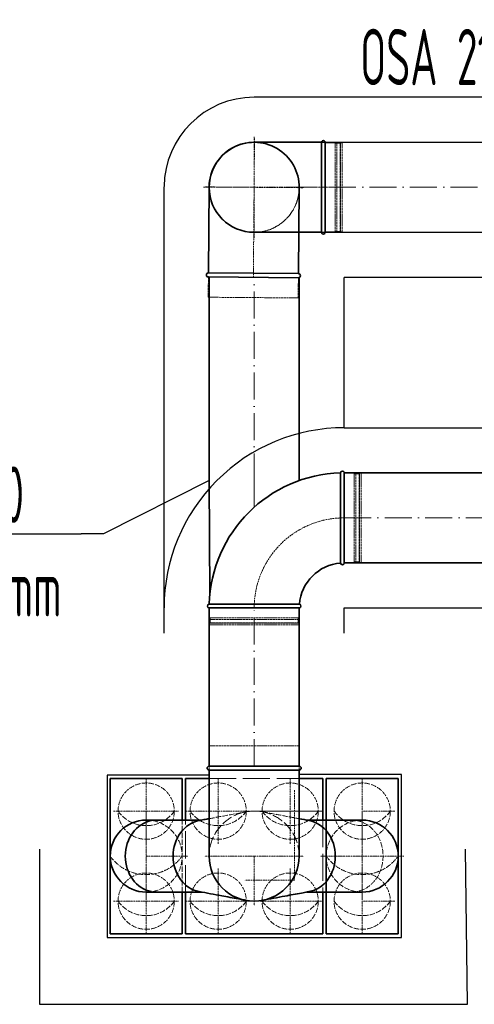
# Model space of a CAD drawing. Header units: millimetres. Extents: x 7400 to 85045, y 24168 to 123018.
# Tile 70 of 79: x 54594 to 55604, y 100081 to 102268. Entities that reach past the tile are written whole.
import ezdxf

# ---------------------------------------------------------------- set-up
doc = ezdxf.new("R2010")
doc.units = ezdxf.units.MM
for name, pattern in [('ACAD_ISO02W100', [15, 12, -3]), ('ACAD_ISO10W100', [18, 12, -3, 0, -3]), ('phl_thick', [0])]:
    doc.linetypes.add(name, pattern=pattern)
for name, color, linetype, lineweight in [('VZT_01 SUP (PŘÍVOD) - OBRYS', 5, 'Continuous', 35), ('VZT_02 SUP (PŘÍVOD) - OSA', 5, 'ACAD_ISO10W100', 5), ('VZT_04 SUP (PŘÍVOD) - SKRYTÉ', 5, 'ACAD_ISO02W100', 5), ('VZT_05 ETA (ODVOD) - OBRYS', 6, 'Continuous', 35), ('VZT_06 ETA (ODVOD) - OSA', 6, 'ACAD_ISO10W100', 5), ('VZT_08 ETA (ODVOD) - SKRYTÉ', 6, 'ACAD_ISO02W100', 5), ('VZT_0B ETA (ODVOD)', 6, 'Continuous', 35), ('VZT_60_KOTY - DIMENZE', 7, 'Continuous', 5)]:
    doc.layers.add(name, color=color, linetype=linetype, lineweight=lineweight)
doc.layers.add('VZT_03 SUP (PŘÍVOD) - NETISK', color=8, linetype='ACAD_ISO02W100', lineweight=5, plot=False)
doc.layers.add('VZT_07 ETA (ODVOD) - NETISK', color=8, linetype='ACAD_ISO02W100', lineweight=5, plot=False)
doc.layers.add('VZT_IZOLACE - TEPELNÁ', color=6, linetype='IZOLACE TEPELNA')
doc.styles.add('EVORA_125', font='isocp.shx', dxfattribs={"width": 0.6, "height": 125})
doc.styles.get("Standard").update_dxf_attribs({"font": 'arial.ttf'})
doc.linetypes.add('IZOLACE TEPELNA', pattern='A,12.7,-1.5,["T",Standard,S=2.54,R=0,X=0,Y=-1.27],-3', length=17.2)

msp = doc.modelspace()

# ---------------------------------------------------------------- linework, layer by layer
for p, q in [((55014.8, 100589.7), (54788.4, 100589.7)), ((54788.4, 100589.7), (54788.4, 100229.1)), ((55442.3, 100591), (55214.8, 100591)), ((55442.3, 100229.1), (55442.3, 100591)), ((54637.7, 100425.3), (54637.7, 100080.7)), ((55588.8, 100080.7), (55584.1, 100425.3)), ((55584.1, 100425.3), (55584.1, 100425.3)), ((54788.4, 100229.1), (55442.3, 100229.1)), ((54637.7, 100080.7), (55588.8, 100080.7))]:
    msp.add_line(p, q)
at = {"layer": 'VZT_01 SUP (PŘÍVOD) - OBRYS'}
for p, q in [((55306.8, 101161.3), (55306.8, 101261.4)), ((55314.8, 101061.4), (55314.8, 101261.4)), ((55114.8, 100969.4), (55014.8, 100969.4)), ((55014.8, 100961.4), (55214.8, 100961.4)), ((55214.8, 100609.9), (55014.8, 100609.9)), ((54954.8, 100582.4), (54794.8, 100582.4)), ((54794.8, 100582.4), (54794.8, 100237.4)), ((54954.8, 100490), (54954.8, 100582.4)), ((55014.8, 100600.9), (55014.8, 100409.9)), ((55214.8, 100600.9), (55014.8, 100600.9)), ((55014.8, 100600.9), (55014.8, 100409.9)), ((55214.8, 100600.9), (55014.8, 100600.9)), ((55214.8, 100600.9), (55214.8, 100409.9)), ((55214.8, 100600.9), (55214.8, 100409.9)), ((55274.8, 100509.9), (55274.8, 100582.4)), ((55274.8, 100582.4), (55434.8, 100582.4)), ((55434.8, 100582.4), (55434.8, 100509.9)), ((55274.8, 100309.9), (55274.8, 100509.9)), ((55434.8, 100509.9), (55434.8, 100309.9)), ((54998.2, 100490), (54874.8, 100490)), ((55354.8, 100490), (55231.3, 100490)), ((54998.2, 100330), (54874.8, 100330)), ((54954.8, 100237.4), (54954.8, 100330)), ((55354.8, 100330), (55231.3, 100330)), ((55274.8, 100237.4), (55274.8, 100309.9)), ((55434.8, 100309.9), (55434.8, 100237.4)), ((54794.8, 100237.4), (54954.8, 100237.4)), ((55434.8, 100237.4), (55274.8, 100237.4))]:
    msp.add_line(p, q, dxfattribs=at)
for points in [[(56755.8, 101261.4), (55314.8, 101261.4)], [(56755.8, 101061.4), (55314.8, 101061.4)], [(55014.6, 100961.4), (55014.6, 100609.9)], [(55214.6, 100961.4), (55214.6, 100609.9)]]:
    msp.add_lwpolyline(points, dxfattribs=at)
for centre, radius, start, end in [((55314.8, 100961.4), 300, 91.5281, 178.4719), ((55310.8, 101261.4), 4, 0, 180), ((55314.8, 100961.4), 100, 94.5812, 175.4188), ((55310.8, 101061.4), 4, 184.5812, 0), ((55014.8, 100965.4), 4, 90, 270), ((55214.8, 100965.4), 4, 270, 85.4188), ((55014.8, 100605.4), 4.5, 90, 270), ((55214.8, 100605.4), 4.5, 270, 90), ((54874.8, 100410), 80, 90, 270), ((55354.8, 100410), 80, 270, 90), ((55114.6, 100409.9), 100, 180, 0)]:
    msp.add_arc(centre, radius, start, end, dxfattribs=at)
for centre in [(54897.7, 100410), (55003.8, 100410)]:
    msp.add_ellipse(centre, major_axis=(0, 80), ratio=0.866025, start_param=0.159775, end_param=2.981818, dxfattribs=at)
at = {"layer": 'VZT_01 SUP (PŘÍVOD) - OBRYS', "extrusion": (-4.89496e-17, -2.6306e-16, -1)}
msp.add_ellipse((55225.8, 100410), major_axis=(0, 80), ratio=0.866025, start_param=0.159775, end_param=2.981818, dxfattribs=at)
at = {"layer": 'VZT_01 SUP (PŘÍVOD) - OBRYS'}
for points, knots in [([(55306.8, 101061), (55306.8, 101061), (55306.8, 101063.3), (55306.8, 101072.2), (55306.8, 101079.2), (55306.8, 101096.9), (55306.8, 101107.6), (55306.8, 101131.4), (55306.8, 101144.2), (55306.8, 101158.6), (55306.8, 101159.9), (55306.8, 101161.3)], [315.294186, 315.294186, 315.294186, 315.294186, 351.735982, 351.735982, 390.710875, 390.710875, 429.832624, 429.832624, 468.991563, 468.991563, 473.053633, 473.053633, 473.053633, 473.053633]), ([(55114.8, 100969.4), (55127.5, 100969.4), (55140, 100969.4), (55163.8, 100969.4), (55174.9, 100969.4), (55193.8, 100969.4), (55201.3, 100969.4), (55211.9, 100969.4), (55214.7, 100969.3), (55215.1, 100969.3), (55215.1, 100969.3), (55215.1, 100969.3)], [157.533456, 157.533456, 157.533456, 157.533456, 195.393508, 195.393508, 234.551342, 234.551342, 273.721472, 273.721472, 312.806301, 312.806301, 315.294186, 315.294186, 315.294186, 315.294186]), ([(54992.7, 100489), (54994.1, 100489.3), (54995.5, 100489.5), (55001, 100490.6), (55005.1, 100491.3), (55011.1, 100492.4), (55012.9, 100492.8), (55014.8, 100493.1)], [0, 0, 0, 0, 10, 10, 40, 40, 53.321196, 53.321196, 53.321196, 53.321196]), ([(55096.4, 100311.7), (55095, 100312), (55093.7, 100312.2), (55088.1, 100313.3), (55084, 100314.1), (55067.4, 100317.1), (55055, 100319.5), (55026, 100324.9), (55009.3, 100328), (54992.7, 100331.1)], [0, 0, 0, 0, 10, 10, 40, 40, 130.000003, 130.000003, 250.589306, 250.589306, 250.589306, 250.589306]), ([(55236.8, 100331.1), (55235.4, 100330.8), (55234, 100330.5), (55228.5, 100329.5), (55224.4, 100328.7), (55207.9, 100325.7), (55195.5, 100323.4), (55166.4, 100317.9), (55149.8, 100314.8), (55133.1, 100311.7)], [0, 0, 0, 0, 10, 10, 40, 40, 130.000005, 130.000005, 250.589308, 250.589308, 250.589308, 250.589308])]:
    msp.add_open_spline(points, degree=3, knots=knots, dxfattribs=at)
msp.add_open_spline([(55214.8, 100493.1), (55222.1, 100491.8), (55229.5, 100490.4), (55236.8, 100489)], degree=3, dxfattribs=at)
at = {"layer": 'VZT_02 SUP (PŘÍVOD) - OSA', "ltscale": 0.3}
for p, q in [((55014.8, 100649.9), (55014.8, 100577.4)), ((55014.8, 100649.9), (55014.8, 100577.4)), ((55014.8, 100649.9), (55014.8, 100577.4)), ((55214.8, 100649.9), (55214.8, 100577.4)), ((54874.8, 100582.4), (54874.8, 100509.9)), ((54874.8, 100582.4), (54874.8, 100509.9)), ((55354.8, 100582.4), (55354.8, 100509.9)), ((55354.8, 100582.4), (55354.8, 100509.9)), ((55354.8, 100582.4), (55354.8, 100509.9)), ((55204.1, 100556.3), (55204.1, 100356.3)), ((54802.3, 100509.9), (54874.8, 100509.9)), ((54802.3, 100509.9), (54874.8, 100509.9)), ((54802.3, 100509.9), (54874.8, 100509.9)), ((54874.8, 100509.9), (54947.3, 100509.9)), ((54874.8, 100437.4), (54874.8, 100509.9)), ((54874.8, 100437.4), (54874.8, 100509.9)), ((54874.8, 100437.4), (54874.8, 100509.9)), ((54874.8, 100509.9), (54947.3, 100509.9)), ((54874.8, 100502.8), (54874.8, 100410)), ((55427.3, 100509.9), (55354.8, 100509.9)), ((55354.8, 100437.4), (55354.8, 100509.9)), ((55354.8, 100437.4), (55354.8, 100509.9)), ((55354.8, 100437.4), (55354.8, 100509.9)), ((55427.3, 100509.9), (55354.8, 100509.9)), ((55354.8, 100502.8), (55354.8, 100410)), ((54874.8, 100410), (54967.6, 100410)), ((54874.8, 100317.2), (54874.8, 100410)), ((55114.8, 100409.9), (55004.8, 100409.9)), ((55114.8, 100409.9), (55224.8, 100409.9)), ((55114.8, 100409.9), (55114.8, 100299.9)), ((55114.8, 100409.9), (55224.8, 100409.9)), ((55114.8, 100409.9), (55114.8, 100299.9)), ((55354.8, 100410), (55262, 100410)), ((55447.6, 100410), (55354.8, 100410)), ((55354.8, 100317.2), (55354.8, 100410)), ((54874.8, 100382.4), (54874.8, 100309.9)), ((54874.8, 100382.4), (54874.8, 100309.9)), ((55354.8, 100382.4), (55354.8, 100309.9)), ((55204.1, 100356.3), (55094.1, 100356.3)), ((54802.3, 100309.9), (54874.8, 100309.9)), ((54802.3, 100309.9), (54874.8, 100309.9)), ((54874.8, 100309.9), (54947.3, 100309.9)), ((54874.8, 100237.4), (54874.8, 100309.9)), ((54874.8, 100237.4), (54874.8, 100309.9)), ((54874.8, 100309.9), (54947.3, 100309.9)), ((55427.3, 100309.9), (55354.8, 100309.9)), ((55354.8, 100237.4), (55354.8, 100309.9))]:
    msp.add_line(p, q, dxfattribs=at)
msp.add_lwpolyline([(55314.8, 101161.4), (55314.8, 101161.4, 0.414214), (55114.8, 100961.4), (55114.8, 100961.4)], format="xyb", dxfattribs=at)
at = {"layer": 'VZT_02 SUP (PŘÍVOD) - OSA', "ltscale": 5}
for points in [[(55314.8, 101161.4), (56755.8, 101161.4)], [(55114.6, 100609.9), (55114.6, 100961.4)]]:
    msp.add_lwpolyline(points, dxfattribs=at)
at = {"layer": 'VZT_03 SUP (PŘÍVOD) - NETISK', "ltscale": 0.4}
for p, q in [((55314.8, 101260.4), (55336.8, 101260.4)), ((55336.8, 101062.4), (55336.8, 101260.4)), ((55340.3, 101061.4), (55340.3, 101261.4)), ((55340.3, 101261.4), (55340.8, 101261.4)), ((55340.8, 101061.4), (55340.8, 101261.4)), ((55347.8, 101061.4), (55347.8, 101261.4)), ((55347.8, 101261.4), (55348.3, 101261.4)), ((55348.3, 101061.4), (55348.3, 101261.4)), ((55348.8, 101062.4), (55348.8, 101260.4)), ((55348.8, 101260.4), (55352.8, 101260.4)), ((55352.8, 101062.4), (55352.8, 101260.4)), ((55336.8, 101259.4), (55340.3, 101259.4)), ((55340.8, 101259.4), (55347.8, 101259.4)), ((55348.3, 101259.4), (55348.8, 101259.4)), ((55314.8, 101062.4), (55336.8, 101062.4)), ((55336.8, 101063.4), (55340.3, 101063.4)), ((55340.3, 101061.4), (55340.8, 101061.4)), ((55340.8, 101063.4), (55347.8, 101063.4)), ((55347.8, 101061.4), (55348.3, 101061.4)), ((55348.3, 101063.4), (55348.8, 101063.4)), ((55348.8, 101062.4), (55352.8, 101062.4)), ((55015.8, 100939.4), (55015.8, 100961.4)), ((55213.8, 100939.4), (55213.8, 100961.4)), ((55214.8, 100935.9), (55014.8, 100935.9)), ((55014.8, 100935.4), (55014.8, 100935.9)), ((55214.8, 100935.4), (55014.8, 100935.4)), ((55213.8, 100939.4), (55015.8, 100939.4)), ((55016.8, 100935.9), (55016.8, 100939.4)), ((55016.8, 100928.4), (55016.8, 100935.4)), ((55212.8, 100935.9), (55212.8, 100939.4)), ((55212.8, 100928.4), (55212.8, 100935.4)), ((55214.8, 100935.4), (55214.8, 100935.9)), ((55214.8, 100928.4), (55014.8, 100928.4)), ((55014.8, 100927.9), (55014.8, 100928.4)), ((55214.8, 100927.9), (55014.8, 100927.9)), ((55213.8, 100927.4), (55015.8, 100927.4)), ((55015.8, 100923.4), (55015.8, 100927.4)), ((55213.8, 100923.4), (55015.8, 100923.4)), ((55016.8, 100927.4), (55016.8, 100927.9)), ((55212.8, 100927.4), (55212.8, 100927.9)), ((55213.8, 100923.4), (55213.8, 100927.4)), ((55214.8, 100927.9), (55214.8, 100928.4)), ((55214.8, 100654.9), (55014.8, 100654.9)), ((55014.8, 100654.9), (55014.8, 100609.9)), ((55214.8, 100609.9), (55214.8, 100654.9))]:
    msp.add_line(p, q, dxfattribs=at)
at = {"layer": 'VZT_04 SUP (PŘÍVOD) - SKRYTÉ'}
msp.add_line((54954.8, 100330), (54954.8, 100490), dxfattribs=at)
for centre in [(54874.8, 100509.9), (55354.8, 100509.9), (54874.8, 100309.9), (55354.8, 100309.9)]:
    msp.add_circle(centre, 62.5, dxfattribs=at)
for centre, radius, start, end in [((54874.8, 100554.3), 76.7, 215.4307, 324.5693), ((55354.8, 100554.3), 76.7, 215.4307, 324.5693), ((54874.8, 100410), 80, 270, 90), ((55354.8, 100410), 80, 90, 270), ((54874.8, 100467), 98.2, 215.4307, 324.5693), ((55354.8, 100467), 98.2, 215.4307, 324.5693), ((54874.8, 100354.3), 76.7, 215.4307, 324.5693), ((55354.8, 100354.3), 76.7, 215.4307, 324.5693)]:
    msp.add_arc(centre, radius, start, end, dxfattribs=at)
at = {"layer": 'VZT_04 SUP (PŘÍVOD) - SKRYTÉ', "ltscale": 2}
msp.add_arc((55114.6, 100409.9), 100, 0, 180, dxfattribs=at)
at = {"layer": 'VZT_04 SUP (PŘÍVOD) - SKRYTÉ', "extrusion": (-4.89496e-17, -2.6306e-16, -1)}
msp.add_ellipse((55331.9, 100410), major_axis=(0, 80), ratio=0.866025, start_param=0.159775, end_param=2.981818, dxfattribs=at)
at = {"layer": 'VZT_04 SUP (PŘÍVOD) - SKRYTÉ'}
for points, knots in [([(55014.8, 100493.1), (55025.3, 100495.1), (55035.9, 100497.1), (55063.1, 100502.1), (55079.8, 100505.2), (55096.4, 100508.3)], [53.321196, 53.321196, 53.321196, 53.321196, 130.000005, 130.000005, 250.589308, 250.589308, 250.589308, 250.589308]), ([(55133.1, 100508.3), (55134.5, 100508.1), (55135.9, 100507.8), (55141.4, 100506.8), (55145.5, 100506), (55162.1, 100502.9), (55174.5, 100500.6), (55196.2, 100496.6), (55205.5, 100494.8), (55214.8, 100493.1)], [0, 0, 0, 0, 10, 10, 40, 40, 130.000003, 130.000003, 197.268038, 197.268038, 197.268038, 197.268038])]:
    msp.add_open_spline(points, degree=3, knots=knots, dxfattribs=at)
at = {"layer": 'VZT_05 ETA (ODVOD) - OBRYS'}
for p, q in [((55264.6, 101895.7), (55264.6, 101995.8)), ((55272.6, 101795.8), (55272.6, 101995.8))]:
    msp.add_line(p, q, dxfattribs=at)
for points in [[(55264.6, 101995.8), (55114.6, 101995.8)], [(55156.3, 101995.8), (56962.7, 101995.7)], [(55013.1, 101705.6), (55014.6, 101896.6)], [(55213.1, 101704), (55214.6, 101895)], [(55264.6, 101795.8), (55114.6, 101795.8)], [(55156.3, 101795.8), (56962.6, 101795.7)], [(55013.1, 101705.6), (55213.1, 101704)], [(55013, 101696.6), (55213, 101695)], [(55014.6, 101695), (55014.6, 101244.1)], [(55214.6, 101695), (55214.6, 101244.1)]]:
    msp.add_lwpolyline(points, dxfattribs=at)
for centre, radius, start, end in [((55114.6, 101895.8), 100, 90.0003, 270.0003), ((55114.8, 101895.8), 100, 359.5415, 179.5415), ((55268.6, 101995.8), 4, 0.0003, 180.0003), ((55268.6, 101795.8), 4, 184.5815, 0.0003), ((55013, 101701.1), 4.5, 89.5415, 269.5415), ((55213, 101699.5), 4.5, 269.5415, 89.5415)]:
    msp.add_arc(centre, radius, start, end, dxfattribs=at)
msp.add_open_spline([(55264.6, 101795.5), (55264.6, 101795.5), (55264.6, 101797.7), (55264.6, 101806.6), (55264.6, 101813.6), (55264.6, 101831.4), (55264.6, 101842), (55264.6, 101865.8), (55264.6, 101878.6), (55264.6, 101893), (55264.6, 101894.3), (55264.6, 101895.7)], degree=3, knots=[315.294186, 315.294186, 315.294186, 315.294186, 351.735982, 351.735982, 390.710875, 390.710875, 429.832624, 429.832624, 468.991563, 468.991563, 473.053633, 473.053633, 473.053633, 473.053633], dxfattribs=at)
at = {"layer": 'VZT_06 ETA (ODVOD) - OSA', "ltscale": 0.3}
for p, q in [((55034.8, 100582.4), (55034.8, 100509.9)), ((55034.8, 100582.4), (55034.8, 100509.9)), ((55034.8, 100582.4), (55034.8, 100509.9)), ((55194.8, 100582.4), (55194.8, 100509.9)), ((55194.8, 100582.4), (55194.8, 100509.9)), ((55194.8, 100582.4), (55194.8, 100509.9)), ((54962.3, 100509.9), (55034.8, 100509.9)), ((54962.3, 100509.9), (55034.8, 100509.9)), ((54962.3, 100509.9), (55034.8, 100509.9)), ((55034.8, 100509.9), (55107.3, 100509.9)), ((55034.8, 100437.4), (55034.8, 100509.9)), ((55034.8, 100437.4), (55034.8, 100509.9)), ((55034.8, 100437.4), (55034.8, 100509.9)), ((55034.8, 100509.9), (55107.3, 100509.9)), ((55122.3, 100509.9), (55194.8, 100509.9)), ((55194.8, 100509.9), (55122.3, 100509.9)), ((55194.8, 100509.9), (55122.3, 100509.9)), ((55194.8, 100509.9), (55267.3, 100509.9)), ((55194.8, 100437.4), (55194.8, 100509.9)), ((55194.8, 100437.4), (55194.8, 100509.9)), ((55194.8, 100437.4), (55194.8, 100509.9)), ((55267.3, 100509.9), (55194.8, 100509.9)), ((55034.8, 100382.4), (55034.8, 100309.9)), ((55034.8, 100382.4), (55034.8, 100309.9)), ((55194.8, 100382.4), (55194.8, 100309.9)), ((54962.3, 100309.9), (55034.8, 100309.9)), ((54962.3, 100309.9), (55034.8, 100309.9)), ((55034.8, 100309.9), (55107.3, 100309.9)), ((55034.8, 100237.4), (55034.8, 100309.9)), ((55034.8, 100237.4), (55034.8, 100309.9)), ((55034.8, 100309.9), (55107.3, 100309.9)), ((55122.3, 100309.9), (55194.8, 100309.9)), ((55194.8, 100309.9), (55267.3, 100309.9)), ((55194.8, 100237.4), (55194.8, 100309.9))]:
    msp.add_line(p, q, dxfattribs=at)
for points in [[(55114.6, 101895.8), (55114.6, 102008.3)], [(55114.6, 101895.8), (55115.5, 102005.8)], [(55002.1, 101895.8), (55114.6, 101895.8)], [(55114.6, 101895.8), (55004.6, 101896.7)], [(55113, 101695.8), (55114.6, 101895.8)], [(55114.6, 101895.8), (55224.6, 101894.9)], [(55114.6, 101895.8), (55314.6, 101895.8)], [(55114.6, 101783.3), (55114.6, 101895.8)]]:
    msp.add_lwpolyline(points, dxfattribs=at)
at = {"layer": 'VZT_06 ETA (ODVOD) - OSA', "ltscale": 5}
for points in [[(56962.6, 101895.7), (55156.3, 101895.8)], [(55114.6, 101244.1), (55114.6, 101695)]]:
    msp.add_lwpolyline(points, dxfattribs=at)
at = {"layer": 'VZT_07 ETA (ODVOD) - NETISK', "ltscale": 0.4}
for p, q in [((55272.6, 101994.8), (55294.6, 101994.8)), ((55294.6, 101796.8), (55294.6, 101994.8)), ((55294.6, 101993.8), (55298.1, 101993.8)), ((55298.1, 101795.8), (55298.1, 101995.8)), ((55298.1, 101995.8), (55298.6, 101995.8)), ((55298.6, 101795.8), (55298.6, 101995.8)), ((55298.6, 101993.8), (55305.6, 101993.8)), ((55305.6, 101795.8), (55305.6, 101995.8)), ((55305.6, 101995.8), (55306.1, 101995.8)), ((55306.1, 101795.8), (55306.1, 101995.8)), ((55306.1, 101993.8), (55306.6, 101993.8)), ((55306.6, 101796.8), (55306.6, 101994.8)), ((55306.6, 101994.8), (55310.6, 101994.8)), ((55310.6, 101796.8), (55310.6, 101994.8)), ((55272.6, 101796.8), (55294.6, 101796.8)), ((55294.6, 101797.8), (55298.1, 101797.8)), ((55298.1, 101795.8), (55298.6, 101795.8)), ((55298.6, 101797.8), (55305.6, 101797.8)), ((55305.6, 101795.8), (55306.1, 101795.8)), ((55306.1, 101797.8), (55306.6, 101797.8)), ((55306.6, 101796.8), (55310.6, 101796.8))]:
    msp.add_line(p, q, dxfattribs=at)
msp.add_lwpolyline([(55013, 101696.6), (55012.6, 101651.6), (55212.6, 101650), (55213, 101695)], dxfattribs=at)
at = {"layer": 'VZT_08 ETA (ODVOD) - SKRYTÉ', "ltscale": 5}
for p, q in [((55014.8, 100582.4), (55214.8, 100582.4)), ((54962.3, 100330), (54962.3, 100490)), ((55267.3, 100490), (55267.3, 100330))]:
    msp.add_line(p, q, dxfattribs=at)
at = {"layer": 'VZT_08 ETA (ODVOD) - SKRYTÉ'}
for centre in [(55034.8, 100509.9), (55194.8, 100509.9), (55034.8, 100309.9), (55034.8, 100309.9), (55194.8, 100309.9), (55194.8, 100309.9)]:
    msp.add_circle(centre, 62.5, dxfattribs=at)
at = {"layer": 'VZT_08 ETA (ODVOD) - SKRYTÉ', "ltscale": 2}
for centre, start, end in [((55114.6, 101895.8), 270.0003, 90.0003), ((55114.8, 101895.8), 179.5415, 359.5415)]:
    msp.add_arc(centre, 100, start, end, dxfattribs=at)
at = {"layer": 'VZT_08 ETA (ODVOD) - SKRYTÉ'}
for centre in [(55034.8, 100554.3), (55194.8, 100554.3), (55034.8, 100354.3), (55194.8, 100354.3)]:
    msp.add_arc(centre, 76.7, 215.4307, 324.5693, dxfattribs=at)
at = {"layer": 'VZT_0B ETA (ODVOD)'}
for p, q in [((55014.6, 101244.1), (55016.2, 100990.2)), ((54962.3, 100490), (54962.3, 100582.4)), ((54962.3, 100582.4), (55014.8, 100582.4)), ((55214.8, 100582.4), (55267.3, 100582.4)), ((55267.3, 100582.4), (55267.3, 100490)), ((54962.3, 100237.4), (54962.3, 100330)), ((55267.3, 100330), (55267.3, 100237.4)), ((55267.3, 100237.4), (54962.3, 100237.4))]:
    msp.add_line(p, q, dxfattribs=at)
at = {"layer": 'VZT_0B ETA (ODVOD)', "lineweight": 13}
msp.add_line((55114.6, 101244.1), (55114.6, 101184.8), dxfattribs=at)
at = {"layer": 'VZT_60_KOTY - DIMENZE', "linetype": 'ByBlock', "lineweight": -2}
msp.add_line((54780.1, 101125.6), (54730.1, 101125.6), dxfattribs=at)
for points in [[(55014.6, 101244.1), (54780.1, 101125.6)], [(54159.9, 101125.6), (54730.1, 101125.6)]]:
    msp.add_lwpolyline(points, dxfattribs=at)
at = {"layer": 'VZT_IZOLACE - TEPELNÁ', "ltscale": 0.5}
for p, q in [((56482.5, 102095.8), (55114.6, 102095.8)), ((54914.6, 100905.3), (54914.6, 101897.2)), ((55314.9, 101361.5), (55314.6, 101695.8)), ((56487.3, 101695.8), (55314.6, 101695.8)), ((55314.6, 101361.5), (56487.3, 101361.5)), ((55314.6, 100905.3), (55314.6, 100961.4)), ((55314.8, 100961.4), (56487.3, 100961.1))]:
    msp.add_line(p, q, dxfattribs=at)
for centre, radius, start, end in [((55114.6, 101895.8), 200, 90.0003, 179.5833), ((55314.8, 100961.4), 400.2, 89.9752, 180)]:
    msp.add_arc(centre, radius, start, end, dxfattribs=at)

# ---------------------------------------------------------------- texts
at = {"layer": 'VZT_60_KOTY - DIMENZE', "linetype": 'phl_thick', "char_height": 125, "attachment_point": 1, "style": 'EVORA_125'}
for s, insert in [('%%C200-TI30\\POSA 2100\\~mm', (55350.4, 102456.2)), ('%%C200-TI100\\POSA 350\\~mm', (54159.9, 101275.6))]:
    msp.add_mtext(s, dxfattribs=dict(at, insert=insert))

doc.saveas('drawing.dxf')
